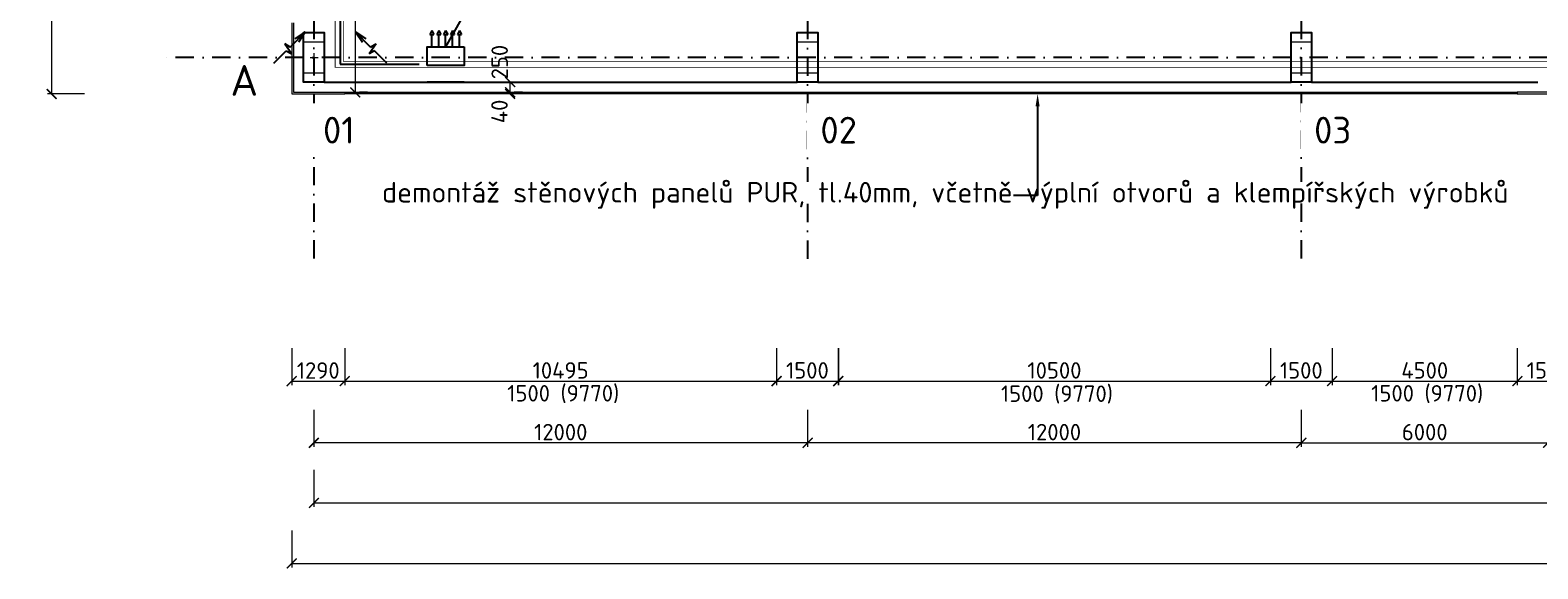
# Model space of a CAD drawing. Header units: millimetres. Extents: x -29085 to 3627694, y -159961 to 2281735.
# Tile 68 of 229: x 207032 to 243678, y 81848 to 94944. Entities that reach past the tile are written whole.
import ezdxf
from ezdxf import colors
from ezdxf.entities.mleader import LeaderData, LeaderLine
from ezdxf.enums import TextEntityAlignment as Align
from ezdxf.math import Vec2, Vec3

# ---------------------------------------------------------------- set-up
doc = ezdxf.new("R2010")
doc.units = ezdxf.units.MM
doc.linetypes.add('DASHDOT', pattern=[25.4, 12.7, -6.35, 0, -6.35])
doc.layers.add('NWT_UT_PRIV', color=1, linetype='Continuous')
doc.layers.add('Přístroje MaR', color=1, linetype='Continuous')
doc.styles.add('A99_kota', font='isocpeur.ttf', dxfattribs={"height": 2})
doc.styles.add('A99_popis', font='isocpeur.ttf')
doc.styles.add('ad_popis 100', font='isocpeur.ttf', dxfattribs={"height": 200})
doc.dimstyles.new('A99_kota_200 new', dxfattribs={"dimscale": 200, "dimtxt": 2, "dimasz": 1.2, "dimexe": 0.5, "dimexo": 1.5, "dimgap": 0.3, "dimtad": 1, "dimdec": 0, "dimzin": 3, "dimdsep": 46, "dimtxsty": 'A99_kota', "dimblk": 'ARCHTICK', "dimcen": 2.5, "dimazin": 2, "dimtfac": 0.75, "dimtdec": 0, "dimtmove": 2, "dimatfit": 0, "dimfxl": 4, "dimfxlon": 1, "dimtolj": 1, "dimtzin": 0, "dimlwd": 5, "dimlwe": 5, "dimarcsym": 0})

# ---------------------------------------------------------------- blocks, each defined once
blk = doc.blocks.new('_ArchTick')
at = {"color": 0, "linetype": 'ByBlock', "const_width": 0.15}
blk.add_lwpolyline([(-0.5, -0.5), (0.5, 0.5)], dxfattribs=at)
blk = doc.blocks.new('*D2405')
at = {"color": 0, "lineweight": 5}
for p, q in [((225929, 85713), (225929, 84813)), ((237929, 85713), (237929, 84813)), ((237929, 84913), (225929, 84913))]:
    blk.add_line(p, q, dxfattribs=at)
at = {"layer": 'Defpoints', "color": 0}
for p in [(225929, 87788), (237929, 87788), (225929, 84913)]:
    blk.add_point(p, dxfattribs=at)
at = {"color": 0, "lineweight": 5, "xscale": 240, "yscale": 240, "zscale": 240, "rotation": 180}
blk.add_blockref('_ArchTick', (225929, 84913), dxfattribs=at)
at = {"color": 0, "lineweight": 5, "xscale": 240, "yscale": 240, "zscale": 240}
blk.add_blockref('_ArchTick', (237929, 84913), dxfattribs=at)
at = {"color": 0, "insert": (231929, 85173), "char_height": 400, "attachment_point": 5, "style": 'A99_kota'}
blk.add_mtext('\\A1;12000', dxfattribs=at)
blk = doc.blocks.new('*D2404')
at = {"color": 0, "lineweight": 5}
for p, q in [((213929, 85713), (213929, 84813)), ((225929, 85713), (225929, 84813)), ((225929, 84913), (213929, 84913))]:
    blk.add_line(p, q, dxfattribs=at)
at = {"layer": 'Defpoints', "color": 0}
for p in [(213929, 87788), (225929, 87788), (213929, 84913)]:
    blk.add_point(p, dxfattribs=at)
at = {"color": 0, "lineweight": 5, "xscale": 240, "yscale": 240, "zscale": 240, "rotation": 180}
blk.add_blockref('_ArchTick', (213929, 84913), dxfattribs=at)
at = {"color": 0, "lineweight": 5, "xscale": 240, "yscale": 240, "zscale": 240}
blk.add_blockref('_ArchTick', (225929, 84913), dxfattribs=at)
at = {"color": 0, "insert": (219929, 85173), "char_height": 400, "attachment_point": 5, "style": 'A99_kota'}
blk.add_mtext('\\A1;12000', dxfattribs=at)
blk = doc.blocks.new('*D2381')
at = {"color": 0, "lineweight": 5}
for p, q in [((208354, 118583), (207454, 118583)), ((207554, 118583), (207554, 93393)), ((208354, 93393), (207454, 93393))]:
    blk.add_line(p, q, dxfattribs=at)
at = {"layer": 'Defpoints', "color": 0}
for p in [(213279, 118583), (207554, 93393), (213389, 93393)]:
    blk.add_point(p, dxfattribs=at)
at = {"color": 0, "lineweight": 5, "xscale": 240, "yscale": 240, "zscale": 240}
for p, rotation in [((207554, 118583), 90), ((207554, 93393), 270)]:
    blk.add_blockref('_ArchTick', p, dxfattribs=dict(at, rotation=rotation))
at = {"color": 0, "insert": (207294, 105988), "char_height": 400, "attachment_point": 5, "rotation": 90, "style": 'A99_kota'}
blk.add_mtext('\\A1;25190', dxfattribs=at)
blk = doc.blocks.new('*D2379')
at = {"color": 0, "lineweight": 5}
for p, q in [((213389, 82781), (213389, 81881)), ((352804, 82781), (352804, 81881)), ((213389, 81981), (352804, 81981))]:
    blk.add_line(p, q, dxfattribs=at)
at = {"layer": 'Defpoints', "color": 0}
for p in [(213389, 93393), (352804, 93393), (352804, 81981)]:
    blk.add_point(p, dxfattribs=at)
at = {"color": 0, "lineweight": 5, "xscale": 240, "yscale": 240, "zscale": 240, "rotation": 180}
blk.add_blockref('_ArchTick', (213389, 81981), dxfattribs=at)
at = {"color": 0, "lineweight": 5, "xscale": 240, "yscale": 240, "zscale": 240}
blk.add_blockref('_ArchTick', (352804, 81981), dxfattribs=at)
at = {"color": 0, "insert": (283096, 82241), "char_height": 400, "attachment_point": 5, "style": 'A99_kota'}
blk.add_mtext('\\A1;139415', dxfattribs=at)
blk = doc.blocks.new('*D2362')
at = {"color": 0, "lineweight": 5}
for p, q in [((214934, 118283), (214934, 93433)), ((215234, 118283), (215034, 118283)), ((215234, 93433), (215034, 93433))]:
    blk.add_line(p, q, dxfattribs=at)
at = {"layer": 'Defpoints', "color": 0}
for p in [(214934, 118283), (214934, 93433), (214934, 93433)]:
    blk.add_point(p, dxfattribs=at)
at = {"color": 0, "lineweight": 5, "xscale": 240, "yscale": 240, "zscale": 240}
for p, rotation in [((214934, 118283), 90), ((214934, 93433), 270)]:
    blk.add_blockref('_ArchTick', p, dxfattribs=dict(at, rotation=rotation))
at = {"color": 0, "insert": (214674, 105858), "char_height": 400, "attachment_point": 5, "rotation": 90, "style": 'A99_kota'}
blk.add_mtext('\\A1;24850', dxfattribs=at)
blk = doc.blocks.new('*D2360')
at = {"color": 0, "lineweight": 5}
for p, q in [((225174, 87213), (225174, 86313)), ((226674, 87213), (226674, 86313)), ((225174, 86413), (226674, 86413))]:
    blk.add_line(p, q, dxfattribs=at)
at = {"layer": 'Defpoints', "color": 0}
for p in [(225174, 93152), (226674, 93152), (226674, 86413)]:
    blk.add_point(p, dxfattribs=at)
at = {"color": 0, "lineweight": 5, "xscale": 240, "yscale": 240, "zscale": 240, "rotation": 180}
blk.add_blockref('_ArchTick', (225174, 86413), dxfattribs=at)
at = {"color": 0, "lineweight": 5, "xscale": 240, "yscale": 240, "zscale": 240}
blk.add_blockref('_ArchTick', (226674, 86413), dxfattribs=at)
at = {"color": 0, "insert": (225924, 86673), "char_height": 400, "attachment_point": 5, "style": 'A99_kota'}
blk.add_mtext('\\A1;1500', dxfattribs=at)
blk = doc.blocks.new('*D2359')
at = {"color": 0, "lineweight": 5}
for p, q in [((237179, 87213), (237179, 86313)), ((238679, 87213), (238679, 86313)), ((237179, 86413), (238679, 86413))]:
    blk.add_line(p, q, dxfattribs=at)
at = {"layer": 'Defpoints', "color": 0}
for p in [(237179, 93152), (238679, 93152), (238679, 86413)]:
    blk.add_point(p, dxfattribs=at)
at = {"color": 0, "lineweight": 5, "xscale": 240, "yscale": 240, "zscale": 240, "rotation": 180}
blk.add_blockref('_ArchTick', (237179, 86413), dxfattribs=at)
at = {"color": 0, "lineweight": 5, "xscale": 240, "yscale": 240, "zscale": 240}
blk.add_blockref('_ArchTick', (238679, 86413), dxfattribs=at)
at = {"color": 0, "insert": (237929, 86673), "char_height": 400, "attachment_point": 5, "style": 'A99_kota'}
blk.add_mtext('\\A1;1500', dxfattribs=at)
blk = doc.blocks.new('*D2358')
at = {"color": 0, "lineweight": 5}
for p, q in [((238679, 87213), (238679, 86313)), ((243179, 87213), (243179, 86313)), ((238679, 86413), (243179, 86413))]:
    blk.add_line(p, q, dxfattribs=at)
at = {"layer": 'Defpoints', "color": 0}
for p in [(238679, 93152), (243179, 93152), (243179, 86413)]:
    blk.add_point(p, dxfattribs=at)
at = {"color": 0, "lineweight": 5, "xscale": 240, "yscale": 240, "zscale": 240, "rotation": 180}
blk.add_blockref('_ArchTick', (238679, 86413), dxfattribs=at)
at = {"color": 0, "lineweight": 5, "xscale": 240, "yscale": 240, "zscale": 240}
blk.add_blockref('_ArchTick', (243179, 86413), dxfattribs=at)
at = {"color": 0, "insert": (240929, 86673), "char_height": 400, "attachment_point": 5, "style": 'A99_kota'}
blk.add_mtext('\\A1;4500', dxfattribs=at)
blk = doc.blocks.new('*D2357')
at = {"color": 0, "lineweight": 5}
for p, q in [((243179, 87213), (243179, 86313)), ((244679, 87213), (244679, 86313)), ((243179, 86413), (244679, 86413))]:
    blk.add_line(p, q, dxfattribs=at)
at = {"layer": 'Defpoints', "color": 0}
for p in [(243179, 93152), (244679, 93152), (244679, 86413)]:
    blk.add_point(p, dxfattribs=at)
at = {"color": 0, "lineweight": 5, "xscale": 240, "yscale": 240, "zscale": 240, "rotation": 180}
blk.add_blockref('_ArchTick', (243179, 86413), dxfattribs=at)
at = {"color": 0, "lineweight": 5, "xscale": 240, "yscale": 240, "zscale": 240}
blk.add_blockref('_ArchTick', (244679, 86413), dxfattribs=at)
at = {"color": 0, "insert": (243929, 86673), "char_height": 400, "attachment_point": 5, "style": 'A99_kota'}
blk.add_mtext('\\A1;1500', dxfattribs=at)
blk = doc.blocks.new('*D2351')
at = {"color": 0, "lineweight": 5}
for p, q in [((214679, 87213), (214679, 86313)), ((225174, 87213), (225174, 86313)), ((214679, 86413), (225174, 86413))]:
    blk.add_line(p, q, dxfattribs=at)
at = {"layer": 'Defpoints', "color": 0}
for p in [(214679, 88198), (225174, 88198), (225174, 86413)]:
    blk.add_point(p, dxfattribs=at)
at = {"color": 0, "lineweight": 5, "xscale": 240, "yscale": 240, "zscale": 240, "rotation": 180}
blk.add_blockref('_ArchTick', (214679, 86413), dxfattribs=at)
at = {"color": 0, "lineweight": 5, "xscale": 240, "yscale": 240, "zscale": 240}
blk.add_blockref('_ArchTick', (225174, 86413), dxfattribs=at)
at = {"color": 0, "insert": (219926, 86673), "char_height": 400, "attachment_point": 5, "style": 'A99_kota'}
blk.add_mtext('\\A1;10495', dxfattribs=at)
blk = doc.blocks.new('*D2350')
at = {"color": 0, "lineweight": 5}
for p, q in [((226679, 87213), (226679, 86313)), ((237179, 87213), (237179, 86313)), ((226679, 86413), (237179, 86413))]:
    blk.add_line(p, q, dxfattribs=at)
at = {"layer": 'Defpoints', "color": 0}
for p in [(226679, 93393), (237179, 93393), (237179, 86413)]:
    blk.add_point(p, dxfattribs=at)
at = {"color": 0, "lineweight": 5, "xscale": 240, "yscale": 240, "zscale": 240, "rotation": 180}
blk.add_blockref('_ArchTick', (226679, 86413), dxfattribs=at)
at = {"color": 0, "lineweight": 5, "xscale": 240, "yscale": 240, "zscale": 240}
blk.add_blockref('_ArchTick', (237179, 86413), dxfattribs=at)
at = {"color": 0, "insert": (231929, 86673), "char_height": 400, "attachment_point": 5, "style": 'A99_kota'}
blk.add_mtext('\\A1;10500', dxfattribs=at)
blk = doc.blocks.new('*D2349')
at = {"color": 0, "lineweight": 5}
for p, q in [((237929, 85713), (237929, 84813)), ((243929, 85713), (243929, 84813)), ((237929, 84913), (243929, 84913))]:
    blk.add_line(p, q, dxfattribs=at)
at = {"layer": 'Defpoints', "color": 0}
for p in [(237929, 89198), (243929, 89198), (243929, 84913)]:
    blk.add_point(p, dxfattribs=at)
at = {"color": 0, "lineweight": 5, "xscale": 240, "yscale": 240, "zscale": 240, "rotation": 180}
blk.add_blockref('_ArchTick', (237929, 84913), dxfattribs=at)
at = {"color": 0, "lineweight": 5, "xscale": 240, "yscale": 240, "zscale": 240}
blk.add_blockref('_ArchTick', (243929, 84913), dxfattribs=at)
at = {"color": 0, "insert": (240929, 85173), "char_height": 400, "attachment_point": 5, "style": 'A99_kota'}
blk.add_mtext('\\A1;6000', dxfattribs=at)
blk = doc.blocks.new('*D2340')
at = {"color": 0, "lineweight": 5}
for p, q in [((213929, 84253), (213929, 83353)), ((352479, 84253), (352479, 83353)), ((213929, 83453), (352479, 83453))]:
    blk.add_line(p, q, dxfattribs=at)
at = {"layer": 'Defpoints', "color": 0}
for p in [(213929, 89198), (352479, 89198), (352479, 83453)]:
    blk.add_point(p, dxfattribs=at)
at = {"color": 0, "lineweight": 5, "xscale": 240, "yscale": 240, "zscale": 240, "rotation": 180}
blk.add_blockref('_ArchTick', (213929, 83453), dxfattribs=at)
at = {"color": 0, "lineweight": 5, "xscale": 240, "yscale": 240, "zscale": 240}
blk.add_blockref('_ArchTick', (352479, 83453), dxfattribs=at)
at = {"color": 0, "insert": (283204, 83713), "char_height": 400, "attachment_point": 5, "style": 'A99_kota'}
blk.add_mtext('\\A1;138550', dxfattribs=at)
blk = doc.blocks.new('*D2330')
at = {"color": 0, "lineweight": 5}
for p, q in [((213389, 87211), (213389, 86311)), ((214679, 87211), (214679, 86311)), ((213389, 86411), (214679, 86411))]:
    blk.add_line(p, q, dxfattribs=at)
at = {"layer": 'Defpoints', "color": 0}
for p in [(213389, 93393), (214679, 93393), (214679, 86411)]:
    blk.add_point(p, dxfattribs=at)
at = {"color": 0, "lineweight": 5, "xscale": 240, "yscale": 240, "zscale": 240, "rotation": 180}
blk.add_blockref('_ArchTick', (213389, 86411), dxfattribs=at)
at = {"color": 0, "lineweight": 5, "xscale": 240, "yscale": 240, "zscale": 240}
blk.add_blockref('_ArchTick', (214679, 86411), dxfattribs=at)
at = {"color": 0, "insert": (214034, 86671), "char_height": 400, "attachment_point": 5, "style": 'A99_kota'}
blk.add_mtext('\\A1;1290', dxfattribs=at)
blk = doc.blocks.new('*D2328')
at = {"color": 0, "lineweight": 5}
for p, q in [((218699, 93393), (218699, 93433)), ((218999, 93433), (218799, 93433)), ((218999, 93393), (218799, 93393))]:
    blk.add_line(p, q, dxfattribs=at)
at = {"layer": 'Defpoints', "color": 0}
for p in [(218699, 93433), (218699, 93433), (218699, 93393)]:
    blk.add_point(p, dxfattribs=at)
at = {"color": 0, "lineweight": 5, "xscale": 240, "yscale": 240, "zscale": 240}
for p, rotation in [((218699, 93433), 270), ((218699, 93393), 90)]:
    blk.add_blockref('_ArchTick', p, dxfattribs=dict(at, rotation=rotation))
at = {"color": 0, "insert": (218439, 92968), "char_height": 400, "attachment_point": 5, "rotation": 90, "style": 'A99_kota'}
blk.add_mtext('\\A1;40', dxfattribs=at)
blk = doc.blocks.new('*D2327')
at = {"color": 0, "lineweight": 5}
for p, q in [((218699, 93433), (218699, 93683)), ((218999, 93683), (218799, 93683)), ((218999, 93433), (218799, 93433))]:
    blk.add_line(p, q, dxfattribs=at)
at = {"layer": 'Defpoints', "color": 0}
for p in [(218699, 93683), (218699, 93683), (218699, 93433)]:
    blk.add_point(p, dxfattribs=at)
at = {"color": 0, "lineweight": 5, "xscale": 240, "yscale": 240, "zscale": 240}
for p, rotation in [((218699, 93683), 90), ((218699, 93433), 270)]:
    blk.add_blockref('_ArchTick', p, dxfattribs=dict(at, rotation=rotation))
at = {"color": 0, "insert": (218444, 94168), "char_height": 400, "attachment_point": 5, "rotation": 90, "style": 'A99_kota'}
blk.add_mtext('\\A1;250', dxfattribs=at)

msp = doc.modelspace()

# ---------------------------------------------------------------- linework, layer by layer
at = {"color": 251, "linetype": 'DASHDOT', "ltscale": 35}
for p, q in [((213929, 123624), (213929, 89198.3)), ((237929, 123624), (237929, 89198.3)), ((225929, 118283.3), (225929, 89198.3)), ((401278.6, 94283.3), (210329, 94283.3))]:
    msp.add_line(p, q, dxfattribs=at)
at = {"color": 251, "lineweight": 20}
for p, q in [((213389, 95123.3), (213389, 93393.3)), ((213429, 95123.3), (213429, 93433.3)), ((213389, 93393.3), (214679, 93393.3)), ((213429, 93433.3), (214679, 93433.3)), ((214679, 93433.3), (214679, 93393.3)), ((214679, 93433.3), (225179, 93433.3)), ((225179, 93393.3), (214679, 93393.3)), ((225179, 93433.3), (225179, 93393.3)), ((225179, 93433.3), (226679, 93433.3)), ((226679, 93393.3), (225179, 93393.3)), ((226679, 93433.3), (226679, 93393.3)), ((226679, 93433.3), (237179, 93433.3)), ((237179, 93393.3), (226679, 93393.3)), ((237179, 93433.3), (237179, 93393.3)), ((237179, 93433.3), (238679, 93433.3)), ((238679, 93393.3), (237179, 93393.3)), ((238679, 93433.3), (238679, 93393.3)), ((238679, 93433.3), (243179, 93433.3)), ((243179, 93393.3), (238679, 93393.3)), ((243179, 93433.3), (243179, 93393.3)), ((244679, 93433.3), (243179, 93433.3)), ((243179, 93393.3), (244679, 93393.3))]:
    msp.add_line(p, q, dxfattribs=at)
at = {"color": 251}
for p, q in [((213218.4, 94607.8), (213388.7, 94364.5)), ((213349.5, 94532.1), (213218.4, 94607.8)), ((213349.5, 94532.1), (213717.2, 94899.8)), ((213717.2, 94899.8), (213469, 94734.4)), ((213717.2, 94899.8), (213551.8, 94651.6)), ((215308.4, 94532.1), (214940.7, 94899.8)), ((214940.7, 94899.8), (215188.9, 94734.4)), ((214940.7, 94899.8), (215106.1, 94651.6)), ((215439.5, 94607.8), (215269.2, 94364.5)), ((215308.4, 94532.1), (215439.5, 94607.8)), ((212958.8, 94141.5), (213257.6, 94440.2)), ((213257.6, 94440.2), (213388.7, 94364.5)), ((215400.3, 94440.2), (215269.2, 94364.5)), ((215699.1, 94141.5), (215400.3, 94440.2)), ((214179, 93683.3), (225679, 93683.3)), ((214179, 93683.3), (225679, 93683.3)), ((226179, 93683.3), (237679, 93683.3)), ((226179, 93683.3), (237679, 93683.3)), ((238179, 93683.3), (243679, 93683.3)), ((238179, 93683.3), (243679, 93683.3))]:
    msp.add_line(p, q, dxfattribs=at)
at = {"color": 251, "lineweight": 9, "ltscale": 2}
for p, q in [((213679, 94663.3), (214179, 94663.3)), ((213679, 94663.3), (214179, 94663.3)), ((213679, 93903.3), (214179, 93903.3)), ((213679, 93903.3), (214179, 93903.3))]:
    msp.add_line(p, q, dxfattribs=at)
at = {"color": 251, "linetype": 'Continuous', "ltscale": 2}
for points in [[(214179, 93683.3), (213679, 93683.3), (213679, 94883.3), (214179, 94883.3)], [(226179, 93683.3), (225679, 93683.3), (225679, 94883.3), (226179, 94883.3)], [(238179, 93683.3), (237679, 93683.3), (237679, 94883.3), (238179, 94883.3)]]:
    msp.add_lwpolyline(points, close=True, dxfattribs=at)
at = {"color": 251, "linetype": 'Continuous', "lineweight": 20, "ltscale": 2}
for points in [[(214179, 94883.3), (213679, 94883.3), (213679, 94663.3), (214179, 94663.3)], [(226179, 94883.3), (225679, 94883.3), (225679, 94663.3), (226179, 94663.3)], [(238179, 94883.3), (237679, 94883.3), (237679, 94663.3), (238179, 94663.3)], [(214179, 93683.3), (213679, 93683.3), (213679, 93903.3), (214179, 93903.3)], [(226179, 93683.3), (225679, 93683.3), (225679, 93903.3), (226179, 93903.3)], [(238179, 93683.3), (237679, 93683.3), (237679, 93903.3), (238179, 93903.3)]]:
    msp.add_lwpolyline(points, close=True, dxfattribs=at)
at = {"color": 251, "ltscale": 2}
msp.add_lwpolyline([(214179, 93683.3), (213679, 93683.3), (213679, 94883.3), (214179, 94883.3)], close=True, dxfattribs=at)
msp.add_lwpolyline([(214179, 93683.3), (213679, 93683.3), (213679, 94883.3), (214179, 94883.3)], close=True, dxfattribs=at)
at = {"color": 251, "linetype": 'ByBlock', "lineweight": 5, "ltscale": 2}
for points in [[(213839, 94283.3), (214029, 94283.3)], [(213929, 94388.3), (213929, 94198.3)]]:
    msp.add_lwpolyline(points, dxfattribs=at)
at = {"layer": 'NWT_UT_PRIV', "color": 251, "const_width": 20}
for points in [[(268446.5, 94187.8), (214645.3, 94187.8), (214645.3, 117929.9), (238443.2, 117929.9), (238443.2, 121433.3), (280595.8, 121433.3)], [(268446.5, 94041.8), (217723.2, 94041.8), (214447.1, 94041.8), (214447.1, 118133.1), (344858, 118133.1)]]:
    msp.add_lwpolyline(points, dxfattribs=at)
at = {"layer": 'Přístroje MaR'}
for p, q in [((214565.3, 118018.9), (214565.3, 94118.6)), ((214565.3, 94118.6), (216489.9, 94118.6))]:
    msp.add_line(p, q, dxfattribs=at)
for points in [[(217909.3, 95916.4), (217131, 94535.3)], [(216796.7, 94935.3), (216746.7, 94835.3)], [(216796.7, 94935.3), (216846.7, 94835.3)], [(216963.8, 94935.3), (216913.8, 94835.3)], [(216963.8, 94935.3), (217013.8, 94835.3)], [(217131, 94935.3), (217081, 94835.3)], [(217131, 94935.3), (217081, 94835.3)], [(217131, 94935.3), (217181, 94835.3)], [(217131, 94935.3), (217181, 94835.3)], [(217298.1, 94935.3), (217248.1, 94835.3)], [(217298.1, 94935.3), (217348.1, 94835.3)], [(217465.2, 94935.3), (217415.2, 94835.3)], [(217465.2, 94935.3), (217515.2, 94835.3)], [(216746.7, 94835.3), (216846.7, 94835.3)], [(216796.7, 94535.3), (216796.7, 94835.3)], [(216913.8, 94835.3), (217013.8, 94835.3)], [(216963.8, 94535.3), (216963.8, 94835.3)], [(217081, 94835.3), (217181, 94835.3)], [(217081, 94835.3), (217181, 94835.3)], [(217131, 94535.3), (217131, 94835.3)], [(217131, 94535.3), (217131, 94835.3)], [(217248.1, 94835.3), (217348.1, 94835.3)], [(217298.1, 94535.3), (217298.1, 94835.3)], [(217415.2, 94835.3), (217515.2, 94835.3)], [(217465.2, 94535.3), (217465.2, 94835.3)], [(216679, 94083.3), (216679, 94535.3), (217583, 94535.3)], [(217583, 94535.3), (217583, 94083.3), (216679, 94083.3)], [(217583, 93683.3), (216679, 93683.3)]]:
    msp.add_lwpolyline(points, dxfattribs=at)

# ---------------------------------------------------------------- texts
at = {"color": 251, "style": 'A99_kota'}
for p in [(219989, 85916), (231989, 85906.5), (240989, 85916)]:
    msp.add_text('1500 (9770)', height=400, dxfattribs=at).set_placement(p, align=Align.CENTER)
at = {"color": 251, "lineweight": 0, "insert": (211899, 94098.3), "char_height": 750, "attachment_point": 1, "style": 'ad_popis 100', "bg_fill": 3, "box_fill_scale": 1, "bg_fill_color": 256, "bg_fill_transparency": 0}
msp.add_mtext_dynamic_manual_height_columns('A', width=832.5, gutter_width=1000, heights=[0], dxfattribs=at)

# ---------------------------------------------------------------- dimensions: what is measured, and where the dimension line sits
at = {"color": 251}
for base, p1, p2, picture, middle in [((218699, 93683.3), (218699, 93433.3), (218699, 93683.3), '*D2327', (218704, 94168.3)), ((218699, 93433.3), (218699, 93393.3), (218699, 93433.3), '*D2328', (218699, 92968.3))]:
    dim = msp.add_linear_dim(base=base, p1=p1, p2=p2, angle=90, dimstyle='A99_kota_200 new', override={"dimscale": 1, "dimtix": 1, "dimtofl": 1, "dimtmove": 1, "dimatfit": 1}, dxfattribs=at)
    dim.commit()
    dim.dimension.update_dxf_attribs({"geometry": picture, "text_midpoint": middle, "dimtype": 160})
for base, p1, p2, picture, middle in [((244679, 86413.3), (243179, 93151.6), (244679, 93151.6), '*D2357', (243929, 86673.3)), ((352479, 83453.3), (213929, 89198.3), (352479, 89198.3), '*D2340', (283204, 83713.3)), ((243929, 84913.3), (237929, 89198.3), (243929, 89198.3), '*D2349', (240929, 85173.3)), ((225174, 86413.3), (214679, 88198.3), (225174, 88198.3), '*D2351', (219926.5, 86673.3))]:
    dim = msp.add_linear_dim(base=base, p1=p1, p2=p2, dimstyle='A99_kota_200 new', override={"dimscale": 1, "dimtix": 1, "dimtofl": 1, "dimtmove": 1, "dimatfit": 1}, dxfattribs=at)
    dim.commit()
    dim.dimension.update_dxf_attribs({"geometry": picture, "text_midpoint": middle})
for base, p1, p2, picture, middle in [((213929, 84913.3), (225929, 87788.3), (213929, 87788.3), '*D2404', (219929, 85173.3)), ((225929, 84913.3), (237929, 87788.3), (225929, 87788.3), '*D2405', (231929, 85173.3))]:
    dim = msp.add_linear_dim(base=base, p1=p1, p2=p2, angle=180, dimstyle='A99_kota_200 new', override={"dimscale": 1, "dimtix": 1, "dimtofl": 1, "dimtmove": 1, "dimatfit": 1}, dxfattribs=at)
    dim.commit()
    dim.dimension.update_dxf_attribs({"geometry": picture, "text_midpoint": middle})

# ---------------------------------------------------------------- next in the draw order: texts
at = {"color": 251, "lineweight": 0, "char_height": 650, "attachment_point": 1, "style": 'ad_popis 100', "bg_fill": 2}
for s, insert in [('01', (214149, 92838.3)), ('02', (226239, 92838.3)), ('03', (238239, 92838.3))]:
    msp.add_mtext_dynamic_manual_height_columns(s, width=832.5, gutter_width=1000, heights=[0], dxfattribs=dict(at, insert=insert))

# ---------------------------------------------------------------- next in the draw order: dimensions: what is measured, and where the dimension line sits
at = {"color": 251}
dim = msp.add_linear_dim(base=(207554.5, 93393.3), p1=(213279, 118583.3), p2=(213389, 93393.3), angle=90, dimstyle='A99_kota_200 new', override={"dimscale": 1, "dimtix": 1, "dimtofl": 1, "dimtmove": 1, "dimatfit": 1}, dxfattribs=at)
dim.commit()
dim.dimension.update_dxf_attribs({"geometry": '*D2381', "text_midpoint": (207294.5, 105988.3)})

# ---------------------------------------------------------------- next in the draw order: dimensions: what is measured, and where the dimension line sits
dim = msp.add_linear_dim(base=(214934, 93433.3), p1=(214934, 118283.3), p2=(214934, 93433.3), angle=90, dimstyle='A99_kota_200 new', override={"dimscale": 1, "dimtix": 1, "dimtofl": 1, "dimtmove": 1, "dimatfit": 1}, dxfattribs=at)
dim.commit()
dim.dimension.update_dxf_attribs({"geometry": '*D2362', "text_midpoint": (214674, 105858.3)})
for base, p1, p2, picture, middle in [((352804, 81981.1), (213389, 93393.3), (352804, 93393.3), '*D2379', (283096.5, 82241.1)), ((214679, 86411.3), (213389, 93393.3), (214679, 93393.3), '*D2330', (214034, 86671.3)), ((226674, 86413.3), (225174, 93151.6), (226674, 93151.6), '*D2360', (225924, 86673.3)), ((237179, 86413.3), (226679, 93393.3), (237179, 93393.3), '*D2350', (231929, 86673.3)), ((238679, 86413.3), (237179, 93151.6), (238679, 93151.6), '*D2359', (237929, 86673.3)), ((243179, 86413.3), (238679, 93151.6), (243179, 93151.6), '*D2358', (240929, 86673.3))]:
    dim = msp.add_linear_dim(base=base, p1=p1, p2=p2, dimstyle='A99_kota_200 new', override={"dimscale": 1, "dimtix": 1, "dimtofl": 1, "dimtmove": 1, "dimatfit": 1}, dxfattribs=at)
    dim.commit()
    dim.dimension.update_dxf_attribs({"geometry": picture, "text_midpoint": middle})

# ---------------------------------------------------------------- next in the draw order: leaders
at = {"color": 251, "lineweight": 9}
ml = msp.add_multileader_mtext('Standard', dxfattribs=at)
ml.set_content('\\A1;{\\C256;demontáž stěnových panelů PUR, tl.40mm, včetně výplní otvorů a klempířských výrobků}', color=1, style='A99_popis')
ml.set_leader_properties(color=256, linetype='ByLayer', lineweight=-1)
ml.build(insert=Vec2(0, 0))
ml.multileader.update_dxf_attribs({"dogleg_length": 1, "arrow_head_size": 300, "scale": 200})
ctx = ml.context
ctx.base_point, ctx.scale, ctx.char_height, ctx.arrow_head_size, ctx.landing_gap_size, ctx.plane_origin = Vec3(215334, 90928.3), 200, 500, 300, 250, Vec3(228554, 84072.2)
notes = []
notes.append((ctx, [(0, (1, 1, 0), (231519, 90928.3), (-1, 0), 585, [(0, [(231519, 93393.3)], 0, [])])]))
ctx.mtext.insert, ctx.mtext.width, ctx.mtext.flow_direction = Vec3(215584, 91253.3), 15225, 5
ctx.mtext.has_bg_fill, ctx.mtext.bg_color, ctx.mtext.bg_scale_factor, ctx.mtext.bg_transparency, ctx.mtext.use_window_bg_color = 1, -1073741824, 1, 0, 1
for ctx, leaders in notes:
    for number, flags, end, landing, length, lines in leaders:
        leader = LeaderData()
        leader.index, (leader.has_last_leader_line, leader.has_dogleg_vector, leader.attachment_direction) = number, flags
        leader.last_leader_point, leader.dogleg_vector, leader.dogleg_length = Vec3(end), Vec3(landing), length
        for number, points, colour, breaks in lines:
            line = LeaderLine()
            line.index, line.vertices, line.color, line.breaks = number, Vec3.list(points), colors.encode_raw_color(colour), breaks
            leader.lines.append(line)
        ctx.leaders.append(leader)

doc.saveas('drawing.dxf')
